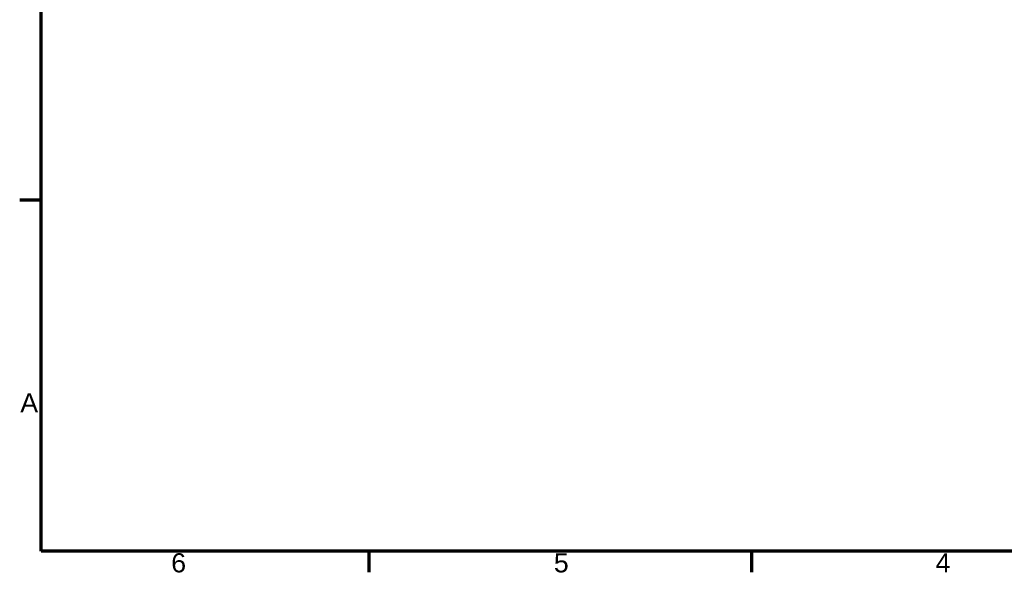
# Model space of a CAD drawing. Header units: millimetres. Extents: x 37 to 2483, y 37 to 1752.
# Tile 1 of 33: x 37 to 1118, y 37 to 644. Entities that reach past the tile are written whole.
import ezdxf

# ---------------------------------------------------------------- set-up
doc = ezdxf.new("R2010")
doc.units = ezdxf.units.MM
doc.header["$LTSCALE"] = 6
doc.layers.add('Border (ISO)', color=7, linetype='Continuous', lineweight=70)
doc.styles.add('Aktuell-BSI', font='arial.ttf')

# ---------------------------------------------------------------- blocks, each defined once
blk = doc.blocks.new('Borders Vorgaberahmen')
at = {"layer": 'Border (ISO)'}
for p, q in [((10, 74.25), (6.1, 74.25)), ((70, 10), (70, 6.1)), ((140, 10), (140, 6.1))]:
    blk.add_line(p, q, dxfattribs=at)
at = {"layer": 'Border (ISO)', "flags": 128}
blk.add_lwpolyline([(10, 10), (10, 287), (410, 287), (410, 10), (10, 10)], dxfattribs=at)
at = {"layer": 'Border (ISO)', "char_height": 3.5, "attachment_point": 7, "style": 'Aktuell-BSI'}
for s, insert in [('A', (6.21, 35.38)), ('6', (33.83, 6.04)), ('5', (103.85, 6.04)), ('4', (173.71, 6.1))]:
    blk.add_mtext(s, dxfattribs=dict(at, insert=insert))

msp = doc.modelspace()

# ---------------------------------------------------------------- block references
at = {"xscale": 6, "yscale": 6, "zscale": 6}
msp.add_blockref('Borders Vorgaberahmen', (0, 0), dxfattribs=at)

doc.saveas('drawing.dxf')
